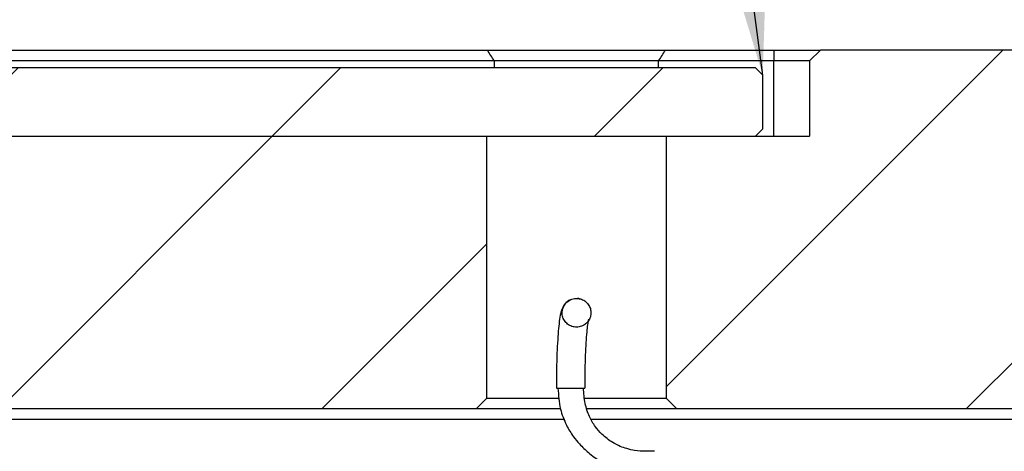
# Model space of a CAD drawing. Header units: millimetres. Extents: x 0 to 297, y 0 to 210.
# Tile 18 of 49: x 136 to 149, y 90 to 96. Entities that reach past the tile are written whole.
import ezdxf

# ---------------------------------------------------------------- set-up
doc = ezdxf.new("R2010")
doc.units = ezdxf.units.MM
doc.layers.add('图层0', color=7, linetype='Continuous', lineweight=25)
doc.dimstyles.new('SLDDIMSTYLE0', dxfattribs={"dimtxt": 0.18, "dimasz": 3.556, "dimexe": 0, "dimexo": 0.0625, "dimgap": 0, "dimtad": 0, "dimtih": 1, "dimtoh": 1, "dimdec": 0, "dimrnd": 1e-09, "dimzin": 0, "dimdsep": 46, "dimtxsty": 'Standard', "dimsah": 1, "dimcen": 0.09, "dimadec": 0, "dimazin": 0, "dimtfac": 3.556, "dimtdec": 0, "dimtofl": 0, "dimtmove": 0, "dimatfit": 3, "dimfxl": 0, "dimfrac": 2, "dimtolj": 1, "dimtzin": 0, "dimarcsym": 0})

msp = doc.modelspace()

# ---------------------------------------------------------------- hatches: boundary and pattern name
at = {"linetype": 'Continuous', "lineweight": 18}
h = msp.add_hatch(dxfattribs=at)
h.set_pattern_fill('ANSI31', style=0)
edge = h.paths.add_edge_path(flags=0)
edge.add_spline(control_points=[(145.853, 94.217), (145.886, 94.251), (145.919, 94.284), (145.953, 94.317)], knot_values=[0.000001, 0.000001, 0.000001, 0.000001, 0.000284, 0.000284, 0.000284, 0.000284], weights=[1, 1, 1, 1], degree=3, periodic=0)
edge.add_line((145.953, 94.317), (145.953, 95.067))
edge.add_spline(control_points=[(145.953, 95.067), (145.919, 95.1), (145.886, 95.133), (145.853, 95.167)], knot_values=[0.002362, 0.002362, 0.002362, 0.002362, 0.002645, 0.002645, 0.002645, 0.002645], weights=[1, 1, 1, 1], degree=3, periodic=0)
edge.add_line((145.853, 95.167), (128.553, 95.167))
edge.add_spline(control_points=[(128.553, 95.167), (128.519, 95.133), (128.486, 95.1), (128.453, 95.067)], knot_values=[0.000001, 0.000001, 0.000001, 0.000001, 0.000284, 0.000284, 0.000284, 0.000284], weights=[1, 1, 1, 1], degree=3, periodic=0)
edge.add_line((128.453, 95.067), (128.453, 94.317))
edge.add_spline(control_points=[(128.453, 94.317), (128.486, 94.284), (128.519, 94.251), (128.553, 94.217)], knot_values=[0.002362, 0.002362, 0.002362, 0.002362, 0.002645, 0.002645, 0.002645, 0.002645], weights=[1, 1, 1, 1], degree=3, periodic=0)
edge.add_line((128.553, 94.217), (145.853, 94.217))
h = msp.add_hatch(dxfattribs=at)
h.set_pattern_fill('ANSI31', style=0)
edge = h.paths.add_edge_path(flags=0)
edge.add_spline(control_points=[(143.17, 91.826), (143.162, 91.805), (143.158, 91.782), (143.157, 91.76), (143.157, 91.738), (143.16, 91.715), (143.167, 91.694), (143.174, 91.672), (143.185, 91.652), (143.198, 91.634), (143.212, 91.617), (143.229, 91.601), (143.248, 91.589), (143.266, 91.576), (143.287, 91.567), (143.309, 91.562), (143.331, 91.556), (143.354, 91.554), (143.377, 91.556), (143.399, 91.558), (143.422, 91.564), (143.442, 91.574), (143.462, 91.583), (143.482, 91.596), (143.498, 91.612), (143.514, 91.627), (143.527, 91.646), (143.538, 91.666), (143.548, 91.686), (143.554, 91.708), (143.557, 91.73), (143.56, 91.752), (143.559, 91.775), (143.554, 91.797), (143.55, 91.819), (143.541, 91.84), (143.529, 91.859), (143.518, 91.878), (143.503, 91.896), (143.485, 91.91), (143.468, 91.924), (143.448, 91.936), (143.427, 91.943), (143.406, 91.951), (143.383, 91.955), (143.36, 91.956), (143.338, 91.956), (143.315, 91.952), (143.294, 91.945), (143.272, 91.938), (143.252, 91.927), (143.234, 91.913), (143.217, 91.899), (143.201, 91.882), (143.189, 91.863), (143.181, 91.852), (143.175, 91.839), (143.17, 91.826)], knot_values=[0, 0, 0, 0, 0.000134, 0.000134, 0.000134, 0.000268, 0.000268, 0.000268, 0.000402, 0.000402, 0.000402, 0.000536, 0.000536, 0.000536, 0.000671, 0.000671, 0.000671, 0.000806, 0.000806, 0.000806, 0.000941, 0.000941, 0.000941, 0.001076, 0.001076, 0.001076, 0.001211, 0.001211, 0.001211, 0.001345, 0.001345, 0.001345, 0.001478, 0.001478, 0.001478, 0.001613, 0.001613, 0.001613, 0.001747, 0.001747, 0.001747, 0.001882, 0.001882, 0.001882, 0.002017, 0.002017, 0.002017, 0.002152, 0.002152, 0.002152, 0.002287, 0.002287, 0.002287, 0.002421, 0.002421, 0.002421, 0.002505, 0.002505, 0.002505, 0.002505], weights=[1, 1, 1, 1, 1, 1, 1, 1, 1, 1, 1, 1, 1, 1, 1, 1, 1, 1, 1, 1, 1, 1, 1, 1, 1, 1, 1, 1, 1, 1, 1, 1, 1, 1, 1, 1, 1, 1, 1, 1, 1, 1, 1, 1, 1, 1, 1, 1, 1, 1, 1, 1, 1, 1, 1, 1, 1, 1], degree=3, periodic=0)
at = {"layer": '图层0', "linetype": 'Continuous', "lineweight": 18}
h = msp.add_hatch(dxfattribs=at)
h.set_pattern_fill('ANSI31', color=256, angle=3e-322, style=0)
edge = h.paths.add_edge_path(flags=0)
edge.add_line((149.857, 91.167), (152.857, 91.167))
edge.add_line((152.857, 91.167), (152.857, 90.567))
edge.add_line((152.857, 90.567), (153.007, 90.417))
edge.add_line((153.007, 90.417), (157.207, 90.417))
edge.add_arc((157.207, 90.567), 0.15, 270, 360)
edge.add_line((157.357, 90.567), (157.357, 95.267))
edge.add_arc((157.207, 95.267), 0.15, 0, 90)
edge.add_line((157.207, 95.417), (146.757, 95.417))
edge.add_spline(control_points=[(146.757, 95.417), (146.707, 95.367), (146.656, 95.317), (146.606, 95.267)], knot_values=[0.001887, 0.001887, 0.001887, 0.001887, 0.002312, 0.002312, 0.002312, 0.002312], weights=[1, 1, 1, 1], degree=3, periodic=0)
edge.add_line((146.606, 95.267), (146.606, 94.217))
edge.add_line((146.606, 94.217), (144.607, 94.217))
edge.add_line((144.607, 94.217), (144.607, 90.567))
edge.add_spline(control_points=[(144.607, 90.567), (144.657, 90.517), (144.707, 90.467), (144.757, 90.417)], knot_values=[0.007441, 0.007441, 0.007441, 0.007441, 0.007864, 0.007864, 0.007864, 0.007864], weights=[1, 1, 1, 1], degree=3, periodic=0)
edge.add_line((144.757, 90.417), (149.707, 90.417))
edge.add_line((149.707, 90.417), (149.857, 90.567))
edge.add_line((149.857, 90.567), (149.857, 91.167))
h = msp.add_hatch(dxfattribs=at)
h.set_pattern_fill('ANSI31', color=256, angle=3e-322, style=0)
edge = h.paths.add_edge_path(flags=0)
edge.add_line((132.607, 94.217), (132.607, 90.567))
edge.add_spline(control_points=[(132.607, 90.567), (132.657, 90.517), (132.707, 90.467), (132.757, 90.417)], knot_values=[0.007441, 0.007441, 0.007441, 0.007441, 0.007864, 0.007864, 0.007864, 0.007864], weights=[1, 1, 1, 1], degree=3, periodic=0)
edge.add_line((132.757, 90.417), (141.957, 90.417))
edge.add_spline(control_points=[(141.957, 90.417), (142.007, 90.467), (142.057, 90.517), (142.107, 90.567)], knot_values=[0.000001, 0.000001, 0.000001, 0.000001, 0.000425, 0.000425, 0.000425, 0.000425], weights=[1, 1, 1, 1], degree=3, periodic=0)
edge.add_line((142.107, 90.567), (142.107, 94.217))
edge.add_line((142.107, 94.217), (132.607, 94.217))

# ---------------------------------------------------------------- linework, layer by layer
at = {"color": 7, "linetype": 'Continuous', "lineweight": 25}
for p, q in [((132.597, 95.417), (142.117, 95.417)), ((142.117, 95.417), (144.597, 95.417)), ((144.597, 95.417), (146.107, 95.417)), ((146.107, 95.417), (146.107, 95.267)), ((146.107, 95.417), (146.757, 95.417)), ((146.606, 95.267), (146.757, 95.417)), ((157.207, 95.417), (146.757, 95.417)), ((142.211, 95.267), (132.502, 95.267)), ((142.211, 95.267), (142.211, 95.167)), ((144.502, 95.267), (142.211, 95.267)), ((144.502, 95.167), (144.502, 95.267)), ((146.107, 95.267), (144.502, 95.267)), ((146.606, 95.267), (146.107, 95.267)), ((146.107, 94.217), (146.107, 95.267)), ((146.606, 95.267), (146.606, 94.217)), ((145.853, 95.167), (128.553, 95.167)), ((145.853, 95.167), (128.553, 95.167)), ((145.953, 95.067), (145.853, 95.167)), ((145.853, 95.167), (145.953, 95.067)), ((145.853, 95.167), (145.853, 95.167)), ((145.953, 94.317), (145.953, 95.067)), ((145.953, 95.067), (145.953, 95.067)), ((145.853, 94.217), (145.953, 94.317)), ((145.953, 94.317), (145.853, 94.217)), ((145.953, 94.317), (145.953, 94.317)), ((128.553, 94.217), (145.853, 94.217)), ((132.607, 94.217), (142.107, 94.217)), ((142.107, 94.217), (144.607, 94.217)), ((142.107, 90.567), (142.107, 94.217)), ((144.607, 94.217), (144.607, 90.567)), ((144.607, 94.217), (146.606, 94.217)), ((145.853, 94.217), (145.853, 94.217)), ((143.08, 90.706), (143.398, 90.706)), ((143.398, 90.706), (143.475, 90.706)), ((142.107, 90.567), (141.957, 90.417)), ((142.107, 90.567), (143.111, 90.567)), ((143.473, 90.567), (144.607, 90.567)), ((144.757, 90.417), (144.607, 90.567)), ((141.957, 90.417), (132.757, 90.417)), ((143.132, 90.417), (141.957, 90.417)), ((144.757, 90.417), (143.504, 90.417)), ((149.707, 90.417), (144.757, 90.417)), ((143.196, 90.267), (122.607, 90.267)), ((149.857, 90.267), (143.564, 90.267))]:
    msp.add_line(p, q, dxfattribs=at)
for points in [[(142.211, 95.267), (142.179, 95.317), (142.147, 95.367), (142.117, 95.417)], [(144.502, 95.267), (144.535, 95.317), (144.566, 95.367), (144.597, 95.417)]]:
    msp.add_open_spline(points, degree=3, dxfattribs=at)
for points, knots in [([(143.286, 91.941), (143.269, 91.934), (143.233, 91.92), (143.194, 91.88), (143.167, 91.838), (143.149, 91.794), (143.132, 91.734), (143.118, 91.644), (143.103, 91.504), (143.092, 91.338), (143.083, 91.145), (143.078, 90.941), (143.077, 90.792), (143.077, 90.715), (143.077, 90.706)], [0, 0, 0, 0, 0.033378, 0.072321, 0.111336, 0.159763, 0.230648, 0.36715, 0.489357, 0.618086, 0.743427, 0.867549, 0.984609, 1, 1, 1, 1]), ([(143.17, 91.826), (143.164, 91.804), (143.153, 91.76), (143.164, 91.692), (143.195, 91.632), (143.246, 91.585), (143.308, 91.558), (143.377, 91.553), (143.444, 91.57), (143.5, 91.609), (143.541, 91.664), (143.561, 91.73), (143.558, 91.798), (143.533, 91.861), (143.488, 91.913), (143.428, 91.947), (143.361, 91.959), (143.293, 91.949), (143.232, 91.916), (143.191, 91.872), (143.176, 91.839), (143.17, 91.826)], [0, 0, 0, 0, 0.053462, 0.106925, 0.16039, 0.213964, 0.267733, 0.321685, 0.375682, 0.429542, 0.483178, 0.536644, 0.590076, 0.643588, 0.697235, 0.75101, 0.804869, 0.858748, 0.912586, 0.966331, 1, 1, 1, 1]), ([(143.397, 91.949), (143.392, 91.952), (143.384, 91.955), (143.375, 91.954), (143.372, 91.954)], [0, 0, 0, 0, 0.64176, 1, 1, 1, 1]), ([(143.477, 90.706), (143.477, 90.742), (143.477, 90.848), (143.48, 91.022), (143.486, 91.214), (143.495, 91.384), (143.506, 91.518), (143.517, 91.609), (143.526, 91.658), (143.528, 91.663), (143.528, 91.665)], [0, 0, 0, 0, 0.079921, 0.232462, 0.384899, 0.536611, 0.686787, 0.818823, 0.931178, 1, 1, 1, 1]), ([(143.099, 90.706), (143.106, 90.607), (143.117, 90.429), (143.205, 90.201), (143.302, 90.042), (143.408, 89.914), (143.531, 89.796), (143.686, 89.681), (143.844, 89.602), (143.97, 89.555), (144.09, 89.519), (144.22, 89.494), (144.325, 89.483), (144.342, 89.485), (144.35, 89.485)], [0, 0, 0, 0, 0.123254, 0.224085, 0.302602, 0.357479, 0.431579, 0.520818, 0.609856, 0.680078, 0.733051, 0.809747, 0.90823, 1, 1, 1, 1]), ([(144.446, 89.826), (144.43, 89.826), (144.401, 89.826), (144.299, 89.826), (144.199, 89.83), (144.071, 89.856), (143.965, 89.893), (143.842, 89.955), (143.72, 90.047), (143.612, 90.172), (143.529, 90.315), (143.469, 90.499), (143.459, 90.634), (143.454, 90.706)], [0, 0, 0, 0, 0.11366, 0.208891, 0.350334, 0.429518, 0.48564, 0.548868, 0.647725, 0.715985, 0.797029, 0.891718, 1, 1, 1, 1])]:
    msp.add_open_spline(points, degree=3, knots=knots, dxfattribs=at)

# ---------------------------------------------------------------- leaders
at = {"layer": '图层0'}
msp.add_leader([(145.953, 95.067), (144.985, 102.413)], dimstyle='SLDDIMSTYLE0', dxfattribs=at)

doc.saveas('drawing.dxf')
